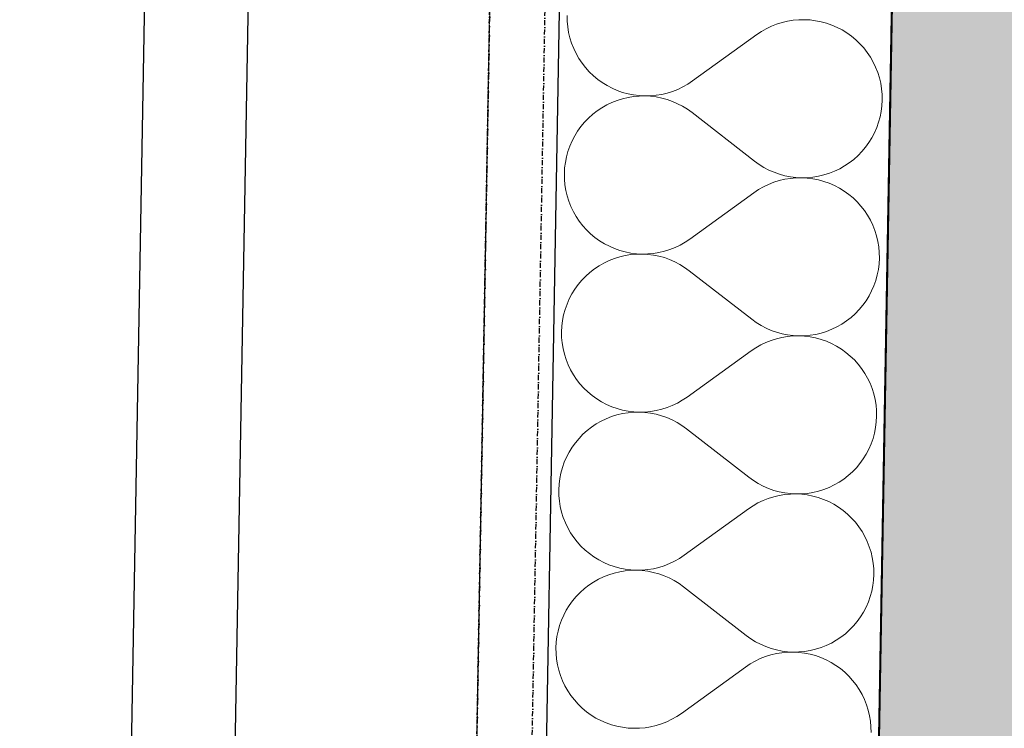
# Model space of a CAD drawing. Header units: millimetres. Extents: x -28761 to 4793, y -4271 to 20239.
# Tile 21 of 256: x -20835 to -20361, y 3791 to 4132. Entities that reach past the tile are written whole.
import ezdxf

# ---------------------------------------------------------------- set-up
doc = ezdxf.new("R2010")
doc.units = ezdxf.units.MM
doc.header["$MEASUREMENT"] = 0
doc.linetypes.add('Wipeout_Contour', pattern=[1000, 0, -1000])
doc.linetypes.add('Čerchovaná M', pattern=[4.5, 2.5, -0.85, 0.3, -0.85])
for name, color, linetype in [('5._POHLED ZÁPADNÍ_1_Konstrukce - nenosné', 7, 'Continuous'), ('5._POHLED ZÁPADNÍ_1_Konstrukce - nosné', 7, 'Continuous'), ('5._POHLED ZÁPADNÍ_1_Nové_Konstrukce - nosné', 7, 'Continuous'), ('5._POHLED ZÁPADNÍ_1_Nové_Situace', 7, 'Continuous'), ('5._POHLED ZÁPADNÍ_1_Nové_Výplně - Povrchové', 7, 'Continuous'), ('5._POHLED ZÁPADNÍ_1_Nové_Výplně – Řezové', 7, 'Continuous'), ('5._POHLED ZÁPADNÍ_1_Nové_ZJEDNODUŠENÝ DVŮR', 7, 'Continuous'), ('5._POHLED ZÁPADNÍ_1_Výplně – Řezové', 7, 'Continuous')]:
    doc.layers.add(name, color=color, linetype=linetype)

# ---------------------------------------------------------------- blocks, each defined once
blk = doc.blocks.new('*X27', base_point=(-30186.65, -6515.26))
at = {"layer": '5._POHLED ZÁPADNÍ_1_Nové_Výplně – Řezové', "color": 21, "linetype": 'Continuous', "lineweight": 20, "true_color": 0xffaaaa}
for p, q in [((-20571.12, 4134.25), (-20571.07, 4131.53)), ((-20571.07, 4131.53), (-20570.83, 4128.82)), ((-20472.77, 4129.06), (-20475.22, 4127.88)), ((-20470.24, 4130.06), (-20472.77, 4129.06)), ((-20467.64, 4130.87), (-20470.24, 4130.06)), ((-20464.99, 4131.5), (-20467.64, 4130.87)), ((-20462.31, 4131.94), (-20464.99, 4131.5)), ((-20459.6, 4132.18), (-20462.31, 4131.94)), ((-20456.88, 4132.23), (-20459.6, 4132.18)), ((-20454.16, 4132.09), (-20456.88, 4132.23)), ((-20451.46, 4131.75), (-20454.16, 4132.09)), ((-20448.79, 4131.23), (-20451.46, 4131.75)), ((-20446.17, 4130.51), (-20448.79, 4131.23)), ((-20443.6, 4129.61), (-20446.17, 4130.51)), ((-20441.11, 4128.52), (-20443.6, 4129.61)), ((-20570.83, 4128.82), (-20570.39, 4126.13)), ((-20570.39, 4126.13), (-20569.77, 4123.48)), ((-20510.72, 4102.7), (-20479.84, 4125.02)), ((-20477.58, 4126.53), (-20479.84, 4125.02)), ((-20475.22, 4127.88), (-20477.58, 4126.53)), ((-20438.7, 4127.26), (-20441.11, 4128.52)), ((-20436.38, 4125.83), (-20438.7, 4127.26)), ((-20434.17, 4124.24), (-20436.38, 4125.83)), ((-20432.08, 4122.5), (-20434.17, 4124.24)), ((-20569.77, 4123.48), (-20568.95, 4120.89)), ((-20568.95, 4120.89), (-20567.96, 4118.36)), ((-20430.13, 4120.61), (-20432.08, 4122.5)), ((-20428.31, 4118.59), (-20430.13, 4120.61)), ((-20567.96, 4118.36), (-20566.78, 4115.9)), ((-20566.78, 4115.9), (-20565.43, 4113.54)), ((-20426.64, 4116.44), (-20428.31, 4118.59)), ((-20425.12, 4114.18), (-20426.64, 4116.44)), ((-20565.43, 4113.54), (-20563.92, 4111.28)), ((-20563.92, 4111.28), (-20562.25, 4109.13)), ((-20423.78, 4111.82), (-20425.12, 4114.18)), ((-20422.6, 4109.36), (-20423.78, 4111.82)), ((-20562.25, 4109.13), (-20560.43, 4107.11)), ((-20560.43, 4107.11), (-20558.47, 4105.22)), ((-20558.47, 4105.22), (-20556.38, 4103.48)), ((-20421.6, 4106.83), (-20422.6, 4109.36)), ((-20420.79, 4104.24), (-20421.6, 4106.83)), ((-20556.38, 4103.48), (-20554.18, 4101.89)), ((-20554.18, 4101.89), (-20551.86, 4100.46)), ((-20515.34, 4099.84), (-20512.98, 4101.19)), ((-20512.98, 4101.19), (-20510.72, 4102.7)), ((-20420.16, 4101.59), (-20420.79, 4104.24)), ((-20419.73, 4098.9), (-20420.16, 4101.59)), ((-20551.86, 4100.46), (-20549.45, 4099.2)), ((-20549.45, 4099.2), (-20546.95, 4098.12)), ((-20546.95, 4098.12), (-20544.39, 4097.21)), ((-20544.39, 4097.21), (-20541.76, 4096.49)), ((-20541.76, 4096.49), (-20539.1, 4095.97)), ((-20539.1, 4095.97), (-20536.4, 4095.63)), ((-20530.96, 4095.54), (-20528.25, 4095.78)), ((-20528.25, 4095.78), (-20525.56, 4096.22)), ((-20525.56, 4096.22), (-20522.92, 4096.85)), ((-20522.92, 4096.85), (-20520.32, 4097.66)), ((-20520.32, 4097.66), (-20517.79, 4098.66)), ((-20517.79, 4098.66), (-20515.34, 4099.84)), ((-20419.48, 4096.19), (-20419.73, 4098.9)), ((-20419.44, 4093.47), (-20419.48, 4096.19)), ((-20552.02, 4091.16), (-20554.39, 4089.81)), ((-20549.57, 4092.33), (-20552.02, 4091.16)), ((-20547.04, 4093.33), (-20549.57, 4092.33)), ((-20544.44, 4094.14), (-20547.04, 4093.33)), ((-20541.79, 4094.76), (-20544.44, 4094.14)), ((-20539.11, 4095.2), (-20541.79, 4094.76)), ((-20536.4, 4095.44), (-20539.11, 4095.2)), ((-20536.4, 4095.63), (-20533.68, 4095.49)), ((-20533.68, 4095.49), (-20536.4, 4095.44)), ((-20533.68, 4095.49), (-20530.96, 4095.54)), ((-20530.96, 4095.34), (-20533.68, 4095.49)), ((-20528.26, 4095), (-20530.96, 4095.34)), ((-20525.6, 4094.47), (-20528.26, 4095)), ((-20522.97, 4093.75), (-20525.6, 4094.47)), ((-20520.41, 4092.84), (-20522.97, 4093.75)), ((-20517.91, 4091.75), (-20520.41, 4092.84)), ((-20515.5, 4090.49), (-20517.91, 4091.75)), ((-20419.58, 4090.76), (-20419.44, 4093.47)), ((-20558.8, 4086.63), (-20560.82, 4084.81)), ((-20556.65, 4088.3), (-20558.8, 4086.63)), ((-20554.39, 4089.81), (-20556.65, 4088.3)), ((-20513.19, 4089.06), (-20515.5, 4090.49)), ((-20510.98, 4087.47), (-20513.19, 4089.06)), ((-20510.98, 4087.47), (-20480.91, 4064.08)), ((-20420.45, 4085.39), (-20419.92, 4088.06)), ((-20419.92, 4088.06), (-20419.58, 4090.76)), ((-20562.71, 4082.86), (-20564.46, 4080.77)), ((-20560.82, 4084.81), (-20562.71, 4082.86)), ((-20422.07, 4080.2), (-20421.17, 4082.77)), ((-20421.17, 4082.77), (-20420.45, 4085.39)), ((-20566.05, 4078.56), (-20567.48, 4076.25)), ((-20564.46, 4080.77), (-20566.05, 4078.56)), ((-20424.42, 4075.3), (-20423.16, 4077.71)), ((-20423.16, 4077.71), (-20422.07, 4080.2)), ((-20568.74, 4073.84), (-20569.83, 4071.34)), ((-20567.48, 4076.25), (-20568.74, 4073.84)), ((-20427.44, 4070.77), (-20425.85, 4072.98)), ((-20425.85, 4072.98), (-20424.42, 4075.3)), ((-20570.73, 4068.78), (-20571.45, 4066.15)), ((-20569.83, 4071.34), (-20570.73, 4068.78)), ((-20431.07, 4066.73), (-20429.19, 4068.69)), ((-20429.19, 4068.69), (-20427.44, 4070.77)), ((-20571.98, 4063.48), (-20572.32, 4060.78)), ((-20571.45, 4066.15), (-20571.98, 4063.48)), ((-20480.91, 4064.08), (-20478.71, 4062.48)), ((-20437.51, 4061.73), (-20435.25, 4063.24)), ((-20435.25, 4063.24), (-20433.1, 4064.91)), ((-20433.1, 4064.91), (-20431.07, 4066.73)), ((-20572.32, 4060.78), (-20572.46, 4058.07)), ((-20572.46, 4058.07), (-20572.41, 4055.35)), ((-20478.71, 4062.48), (-20476.4, 4061.05)), ((-20476.4, 4061.05), (-20473.99, 4059.79)), ((-20473.99, 4059.79), (-20471.49, 4058.7)), ((-20471.49, 4058.7), (-20468.93, 4057.8)), ((-20447.46, 4057.4), (-20444.86, 4058.22)), ((-20444.86, 4058.22), (-20442.33, 4059.21)), ((-20442.33, 4059.21), (-20439.87, 4060.39)), ((-20439.87, 4060.39), (-20437.51, 4061.73)), ((-20572.41, 4055.35), (-20572.17, 4052.64)), ((-20471.58, 4053.88), (-20474.11, 4052.88)), ((-20468.98, 4054.69), (-20471.58, 4053.88)), ((-20466.33, 4055.32), (-20468.98, 4054.69)), ((-20468.93, 4057.8), (-20466.3, 4057.07)), ((-20463.65, 4055.76), (-20466.33, 4055.32)), ((-20466.3, 4057.07), (-20463.64, 4056.54)), ((-20460.94, 4056), (-20463.65, 4055.76)), ((-20463.64, 4056.54), (-20460.94, 4056.2)), ((-20460.94, 4056.2), (-20458.22, 4056.06)), ((-20458.22, 4056.06), (-20460.94, 4056)), ((-20458.22, 4056.06), (-20455.5, 4056.1)), ((-20455.5, 4055.91), (-20458.22, 4056.06)), ((-20455.5, 4056.1), (-20452.79, 4056.35)), ((-20452.8, 4055.58), (-20455.5, 4055.91)), ((-20450.13, 4055.05), (-20452.8, 4055.58)), ((-20452.79, 4056.35), (-20450.1, 4056.78)), ((-20447.51, 4054.33), (-20450.13, 4055.05)), ((-20450.1, 4056.78), (-20447.46, 4057.4)), ((-20444.94, 4053.43), (-20447.51, 4054.33)), ((-20442.45, 4052.34), (-20444.94, 4053.43)), ((-20572.17, 4052.64), (-20571.73, 4049.95)), ((-20571.73, 4049.95), (-20571.11, 4047.31)), ((-20512.06, 4026.52), (-20481.18, 4048.84)), ((-20478.92, 4050.35), (-20481.18, 4048.84)), ((-20476.56, 4051.7), (-20478.92, 4050.35)), ((-20474.11, 4052.88), (-20476.56, 4051.7)), ((-20440.04, 4051.08), (-20442.45, 4052.34)), ((-20437.72, 4049.66), (-20440.04, 4051.08)), ((-20435.51, 4048.07), (-20437.72, 4049.66)), ((-20571.11, 4047.31), (-20570.29, 4044.71)), ((-20570.29, 4044.71), (-20569.3, 4042.18)), ((-20433.43, 4046.32), (-20435.51, 4048.07)), ((-20431.47, 4044.43), (-20433.43, 4046.32)), ((-20429.65, 4042.41), (-20431.47, 4044.43)), ((-20569.3, 4042.18), (-20568.12, 4039.72)), ((-20568.12, 4039.72), (-20566.77, 4037.36)), ((-20427.98, 4040.26), (-20429.65, 4042.41)), ((-20426.47, 4038), (-20427.98, 4040.26)), ((-20566.77, 4037.36), (-20565.26, 4035.1)), ((-20565.26, 4035.1), (-20563.59, 4032.95)), ((-20425.12, 4035.64), (-20426.47, 4038)), ((-20423.94, 4033.19), (-20425.12, 4035.64)), ((-20563.59, 4032.95), (-20561.77, 4030.93)), ((-20561.77, 4030.93), (-20559.81, 4029.04)), ((-20422.95, 4030.65), (-20423.94, 4033.19)), ((-20422.13, 4028.06), (-20422.95, 4030.65)), ((-20559.81, 4029.04), (-20557.73, 4027.3)), ((-20557.73, 4027.3), (-20555.52, 4025.71)), ((-20555.52, 4025.71), (-20553.2, 4024.28)), ((-20516.68, 4023.66), (-20514.32, 4025.01)), ((-20514.32, 4025.01), (-20512.06, 4026.52)), ((-20421.51, 4025.41), (-20422.13, 4028.06)), ((-20421.07, 4022.73), (-20421.51, 4025.41)), ((-20553.2, 4024.28), (-20550.79, 4023.02)), ((-20550.79, 4023.02), (-20548.3, 4021.94)), ((-20548.3, 4021.94), (-20545.73, 4021.03)), ((-20545.73, 4021.03), (-20543.11, 4020.32)), ((-20543.11, 4020.32), (-20540.44, 4019.79)), ((-20529.59, 4019.6), (-20526.91, 4020.04)), ((-20526.91, 4020.04), (-20524.26, 4020.67)), ((-20524.26, 4020.67), (-20521.66, 4021.48)), ((-20521.66, 4021.48), (-20519.13, 4022.48)), ((-20519.13, 4022.48), (-20516.68, 4023.66)), ((-20420.83, 4020.02), (-20421.07, 4022.73)), ((-20420.78, 4017.3), (-20420.83, 4020.02)), ((-20550.91, 4016.15), (-20553.37, 4014.98)), ((-20548.38, 4017.15), (-20550.91, 4016.15)), ((-20545.78, 4017.96), (-20548.38, 4017.15)), ((-20543.14, 4018.58), (-20545.78, 4017.96)), ((-20540.45, 4019.02), (-20543.14, 4018.58)), ((-20537.74, 4019.26), (-20540.45, 4019.02)), ((-20540.44, 4019.79), (-20537.74, 4019.45)), ((-20537.74, 4019.45), (-20535.02, 4019.31)), ((-20535.02, 4019.31), (-20537.74, 4019.26)), ((-20535.02, 4019.31), (-20532.3, 4019.36)), ((-20532.3, 4019.16), (-20535.02, 4019.31)), ((-20532.3, 4019.36), (-20529.59, 4019.6)), ((-20529.6, 4018.82), (-20532.3, 4019.16)), ((-20526.94, 4018.29), (-20529.6, 4018.82)), ((-20524.31, 4017.57), (-20526.94, 4018.29)), ((-20521.75, 4016.66), (-20524.31, 4017.57)), ((-20519.25, 4015.57), (-20521.75, 4016.66)), ((-20516.84, 4014.31), (-20519.25, 4015.57)), ((-20420.92, 4014.58), (-20420.78, 4017.3)), ((-20560.14, 4010.45), (-20562.17, 4008.63)), ((-20557.99, 4012.12), (-20560.14, 4010.45)), ((-20555.73, 4013.63), (-20557.99, 4012.12)), ((-20553.37, 4014.98), (-20555.73, 4013.63)), ((-20514.53, 4012.88), (-20516.84, 4014.31)), ((-20512.33, 4011.29), (-20514.53, 4012.88)), ((-20512.33, 4011.29), (-20482.26, 3987.9)), ((-20421.79, 4009.21), (-20421.26, 4011.88)), ((-20421.26, 4011.88), (-20420.92, 4014.58)), ((-20564.05, 4006.68), (-20565.8, 4004.59)), ((-20562.17, 4008.63), (-20564.05, 4006.68)), ((-20423.41, 4004.02), (-20422.51, 4006.59)), ((-20422.51, 4006.59), (-20421.79, 4009.21)), ((-20567.39, 4002.38), (-20568.82, 4000.07)), ((-20565.8, 4004.59), (-20567.39, 4002.38)), ((-20425.76, 3999.12), (-20424.5, 4001.53)), ((-20424.5, 4001.53), (-20423.41, 4004.02)), ((-20570.08, 3997.66), (-20571.17, 3995.16)), ((-20568.82, 4000.07), (-20570.08, 3997.66)), ((-20428.78, 3994.6), (-20427.19, 3996.8)), ((-20427.19, 3996.8), (-20425.76, 3999.12)), ((-20572.07, 3992.6), (-20572.79, 3989.97)), ((-20571.17, 3995.16), (-20572.07, 3992.6)), ((-20432.42, 3990.55), (-20430.53, 3992.51)), ((-20430.53, 3992.51), (-20428.78, 3994.6)), ((-20573.32, 3987.31), (-20573.66, 3984.61)), ((-20572.79, 3989.97), (-20573.32, 3987.31)), ((-20482.26, 3987.9), (-20480.05, 3986.3)), ((-20438.85, 3985.55), (-20436.59, 3987.06)), ((-20436.59, 3987.06), (-20434.44, 3988.73)), ((-20434.44, 3988.73), (-20432.42, 3990.55)), ((-20573.66, 3984.61), (-20573.8, 3981.89)), ((-20480.05, 3986.3), (-20477.74, 3984.87)), ((-20477.74, 3984.87), (-20475.33, 3983.61)), ((-20475.33, 3983.61), (-20472.83, 3982.52)), ((-20472.83, 3982.52), (-20470.27, 3981.62)), ((-20448.8, 3981.23), (-20446.2, 3982.04)), ((-20446.2, 3982.04), (-20443.67, 3983.03)), ((-20443.67, 3983.03), (-20441.22, 3984.21)), ((-20441.22, 3984.21), (-20438.85, 3985.55)), ((-20573.8, 3981.89), (-20573.76, 3979.17)), ((-20573.76, 3979.17), (-20573.51, 3976.46)), ((-20472.92, 3977.7), (-20475.45, 3976.7)), ((-20470.32, 3978.52), (-20472.92, 3977.7)), ((-20467.68, 3979.14), (-20470.32, 3978.52)), ((-20470.27, 3981.62), (-20467.64, 3980.9)), ((-20464.99, 3979.58), (-20467.68, 3979.14)), ((-20467.64, 3980.9), (-20464.98, 3980.36)), ((-20462.28, 3979.83), (-20464.99, 3979.58)), ((-20464.98, 3980.36), (-20462.28, 3980.02)), ((-20462.28, 3980.02), (-20459.56, 3979.88)), ((-20459.56, 3979.88), (-20462.28, 3979.83)), ((-20459.56, 3979.88), (-20456.84, 3979.92)), ((-20456.84, 3979.73), (-20459.56, 3979.88)), ((-20456.84, 3979.92), (-20454.13, 3980.17)), ((-20454.14, 3979.4), (-20456.84, 3979.73)), ((-20451.48, 3978.87), (-20454.14, 3979.4)), ((-20454.13, 3980.17), (-20451.45, 3980.6)), ((-20448.85, 3978.15), (-20451.48, 3978.87)), ((-20451.45, 3980.6), (-20448.8, 3981.23)), ((-20446.29, 3977.25), (-20448.85, 3978.15)), ((-20443.79, 3976.16), (-20446.29, 3977.25)), ((-20573.51, 3976.46), (-20573.08, 3973.77)), ((-20573.08, 3973.77), (-20572.45, 3971.13)), ((-20513.4, 3950.34), (-20482.52, 3972.66)), ((-20480.26, 3974.18), (-20482.52, 3972.66)), ((-20477.9, 3975.52), (-20480.26, 3974.18)), ((-20475.45, 3976.7), (-20477.9, 3975.52)), ((-20441.38, 3974.9), (-20443.79, 3976.16)), ((-20439.06, 3973.48), (-20441.38, 3974.9)), ((-20436.86, 3971.89), (-20439.06, 3973.48)), ((-20572.45, 3971.13), (-20571.64, 3968.53)), ((-20571.64, 3968.53), (-20570.64, 3966)), ((-20434.77, 3970.14), (-20436.86, 3971.89)), ((-20432.81, 3968.26), (-20434.77, 3970.14)), ((-20430.99, 3966.23), (-20432.81, 3968.26)), ((-20570.64, 3966), (-20569.46, 3963.55)), ((-20569.46, 3963.55), (-20568.12, 3961.18)), ((-20429.32, 3964.08), (-20430.99, 3966.23)), ((-20427.81, 3961.82), (-20429.32, 3964.08)), ((-20568.12, 3961.18), (-20566.6, 3958.92)), ((-20566.6, 3958.92), (-20564.93, 3956.77)), ((-20426.46, 3959.46), (-20427.81, 3961.82)), ((-20425.28, 3957.01), (-20426.46, 3959.46)), ((-20564.93, 3956.77), (-20563.11, 3954.75)), ((-20563.11, 3954.75), (-20561.16, 3952.86)), ((-20424.29, 3954.48), (-20425.28, 3957.01)), ((-20423.47, 3951.88), (-20424.29, 3954.48)), ((-20561.16, 3952.86), (-20559.07, 3951.12)), ((-20559.07, 3951.12), (-20556.86, 3949.53)), ((-20556.86, 3949.53), (-20554.54, 3948.1)), ((-20518.02, 3947.48), (-20515.66, 3948.83)), ((-20515.66, 3948.83), (-20513.4, 3950.34)), ((-20422.85, 3949.23), (-20423.47, 3951.88)), ((-20422.41, 3946.55), (-20422.85, 3949.23)), ((-20554.54, 3948.1), (-20552.13, 3946.84)), ((-20552.13, 3946.84), (-20549.64, 3945.76)), ((-20549.64, 3945.76), (-20547.07, 3944.85)), ((-20547.07, 3944.85), (-20544.45, 3944.14)), ((-20544.45, 3944.14), (-20541.78, 3943.61)), ((-20528.25, 3943.86), (-20525.6, 3944.49)), ((-20525.6, 3944.49), (-20523, 3945.31)), ((-20523, 3945.31), (-20520.47, 3946.3)), ((-20520.47, 3946.3), (-20518.02, 3947.48)), ((-20422.17, 3943.84), (-20422.41, 3946.55)), ((-20552.25, 3939.97), (-20554.71, 3938.8)), ((-20549.72, 3940.97), (-20552.25, 3939.97)), ((-20547.13, 3941.78), (-20549.72, 3940.97)), ((-20544.48, 3942.41), (-20547.13, 3941.78)), ((-20541.79, 3942.84), (-20544.48, 3942.41)), ((-20539.08, 3943.08), (-20541.79, 3942.84)), ((-20541.78, 3943.61), (-20539.08, 3943.27)), ((-20539.08, 3943.27), (-20536.36, 3943.13)), ((-20536.36, 3943.13), (-20539.08, 3943.08)), ((-20536.36, 3943.13), (-20533.64, 3943.18)), ((-20533.65, 3942.98), (-20536.36, 3943.13)), ((-20530.95, 3942.64), (-20533.65, 3942.98)), ((-20533.64, 3943.18), (-20530.93, 3943.42)), ((-20528.28, 3942.11), (-20530.95, 3942.64)), ((-20530.93, 3943.42), (-20528.25, 3943.86)), ((-20525.65, 3941.39), (-20528.28, 3942.11)), ((-20523.09, 3940.48), (-20525.65, 3941.39)), ((-20520.6, 3939.39), (-20523.09, 3940.48)), ((-20518.19, 3938.13), (-20520.6, 3939.39)), ((-20422.26, 3938.4), (-20422.12, 3941.12)), ((-20422.12, 3941.12), (-20422.17, 3943.84)), ((-20559.33, 3935.94), (-20561.48, 3934.27)), ((-20557.07, 3937.45), (-20559.33, 3935.94)), ((-20554.71, 3938.8), (-20557.07, 3937.45)), ((-20515.87, 3936.7), (-20518.19, 3938.13)), ((-20513.67, 3935.11), (-20515.87, 3936.7)), ((-20513.67, 3935.11), (-20483.6, 3911.72)), ((-20423.13, 3933.03), (-20422.6, 3935.7)), ((-20422.6, 3935.7), (-20422.26, 3938.4)), ((-20565.4, 3930.5), (-20567.14, 3928.41)), ((-20563.51, 3932.46), (-20565.4, 3930.5)), ((-20561.48, 3934.27), (-20563.51, 3932.46)), ((-20424.76, 3927.84), (-20423.85, 3930.41)), ((-20423.85, 3930.41), (-20423.13, 3933.03)), ((-20568.73, 3926.2), (-20570.16, 3923.89)), ((-20567.14, 3928.41), (-20568.73, 3926.2)), ((-20427.1, 3922.94), (-20425.84, 3925.35)), ((-20425.84, 3925.35), (-20424.76, 3927.84)), ((-20571.42, 3921.48), (-20572.51, 3918.98)), ((-20570.16, 3923.89), (-20571.42, 3921.48)), ((-20430.12, 3918.42), (-20428.53, 3920.62)), ((-20428.53, 3920.62), (-20427.1, 3922.94)), ((-20573.41, 3916.42), (-20574.13, 3913.79)), ((-20572.51, 3918.98), (-20573.41, 3916.42)), ((-20433.76, 3914.37), (-20431.87, 3916.33)), ((-20431.87, 3916.33), (-20430.12, 3918.42)), ((-20574.66, 3911.13), (-20575, 3908.43)), ((-20574.13, 3913.79), (-20574.66, 3911.13)), ((-20483.6, 3911.72), (-20481.39, 3910.13)), ((-20440.19, 3909.37), (-20437.93, 3910.89)), ((-20437.93, 3910.89), (-20435.78, 3912.55)), ((-20435.78, 3912.55), (-20433.76, 3914.37)), ((-20575, 3908.43), (-20575.15, 3905.71)), ((-20481.39, 3910.13), (-20479.08, 3908.69)), ((-20479.08, 3908.69), (-20476.67, 3907.43)), ((-20476.67, 3907.43), (-20474.17, 3906.35)), ((-20474.17, 3906.35), (-20471.61, 3905.44)), ((-20447.54, 3905.86), (-20445.01, 3906.85)), ((-20445.01, 3906.85), (-20442.56, 3908.03)), ((-20442.56, 3908.03), (-20440.19, 3909.37)), ((-20575.15, 3905.71), (-20575.1, 3902.99)), ((-20575.1, 3902.99), (-20574.85, 3900.28)), ((-20474.26, 3901.52), (-20476.79, 3900.52)), ((-20471.66, 3902.34), (-20474.26, 3901.52)), ((-20469.02, 3902.96), (-20471.66, 3902.34)), ((-20471.61, 3905.44), (-20468.99, 3904.72)), ((-20466.33, 3903.4), (-20469.02, 3902.96)), ((-20468.99, 3904.72), (-20466.32, 3904.19)), ((-20463.62, 3903.65), (-20466.33, 3903.4)), ((-20466.32, 3904.19), (-20463.62, 3903.85)), ((-20463.62, 3903.85), (-20460.9, 3903.7)), ((-20460.9, 3903.7), (-20463.62, 3903.65)), ((-20460.9, 3903.7), (-20458.18, 3903.75)), ((-20458.19, 3903.56), (-20460.9, 3903.7)), ((-20455.49, 3903.22), (-20458.19, 3903.56)), ((-20458.18, 3903.75), (-20455.47, 3903.99)), ((-20452.82, 3902.69), (-20455.49, 3903.22)), ((-20455.47, 3903.99), (-20452.79, 3904.42)), ((-20450.19, 3901.97), (-20452.82, 3902.69)), ((-20452.79, 3904.42), (-20450.14, 3905.05)), ((-20447.63, 3901.07), (-20450.19, 3901.97)), ((-20450.14, 3905.05), (-20447.54, 3905.86)), ((-20574.85, 3900.28), (-20574.42, 3897.6)), ((-20574.42, 3897.6), (-20573.79, 3894.95)), ((-20481.61, 3898), (-20483.87, 3896.48)), ((-20479.24, 3899.35), (-20481.61, 3898)), ((-20476.79, 3900.52), (-20479.24, 3899.35)), ((-20445.13, 3899.99), (-20447.63, 3901.07)), ((-20442.72, 3898.73), (-20445.13, 3899.99)), ((-20440.4, 3897.3), (-20442.72, 3898.73)), ((-20438.2, 3895.71), (-20440.4, 3897.3)), ((-20573.79, 3894.95), (-20572.98, 3892.35)), ((-20572.98, 3892.35), (-20571.98, 3889.82)), ((-20514.74, 3874.17), (-20483.87, 3896.48)), ((-20436.11, 3893.96), (-20438.2, 3895.71)), ((-20434.15, 3892.08), (-20436.11, 3893.96)), ((-20432.33, 3890.05), (-20434.15, 3892.08)), ((-20571.98, 3889.82), (-20570.8, 3887.37)), ((-20570.8, 3887.37), (-20569.46, 3885)), ((-20430.66, 3887.91), (-20432.33, 3890.05)), ((-20429.15, 3885.64), (-20430.66, 3887.91)), ((-20569.46, 3885), (-20567.95, 3882.74)), ((-20567.95, 3882.74), (-20566.27, 3880.59)), ((-20427.8, 3883.28), (-20429.15, 3885.64)), ((-20426.63, 3880.83), (-20427.8, 3883.28)), ((-20566.27, 3880.59), (-20564.46, 3878.57)), ((-20564.46, 3878.57), (-20562.5, 3876.68)), ((-20425.63, 3878.3), (-20426.63, 3880.83)), ((-20424.81, 3875.7), (-20425.63, 3878.3)), ((-20562.5, 3876.68), (-20560.41, 3874.94)), ((-20560.41, 3874.94), (-20558.2, 3873.35)), ((-20558.2, 3873.35), (-20555.89, 3871.92)), ((-20517, 3872.65), (-20514.74, 3874.17)), ((-20424.19, 3873.05), (-20424.81, 3875.7)), ((-20423.75, 3870.37), (-20424.19, 3873.05)), ((-20555.89, 3871.92), (-20553.47, 3870.66)), ((-20553.47, 3870.66), (-20550.98, 3869.58)), ((-20550.98, 3869.58), (-20548.41, 3868.68)), ((-20548.41, 3868.68), (-20545.79, 3867.96)), ((-20529.59, 3867.68), (-20526.94, 3868.31)), ((-20526.94, 3868.31), (-20524.35, 3869.13)), ((-20524.35, 3869.13), (-20521.82, 3870.13)), ((-20521.82, 3870.13), (-20519.36, 3871.3)), ((-20519.36, 3871.3), (-20517, 3872.65)), ((-20423.51, 3867.66), (-20423.75, 3870.37)), ((-20553.59, 3863.79), (-20556.05, 3862.62)), ((-20551.06, 3864.79), (-20553.59, 3863.79)), ((-20548.47, 3865.6), (-20551.06, 3864.79)), ((-20545.82, 3866.23), (-20548.47, 3865.6)), ((-20543.13, 3866.66), (-20545.82, 3866.23)), ((-20545.79, 3867.96), (-20543.12, 3867.43)), ((-20540.42, 3866.9), (-20543.13, 3866.66)), ((-20543.12, 3867.43), (-20540.42, 3867.09)), ((-20540.42, 3867.09), (-20537.7, 3866.95)), ((-20537.7, 3866.95), (-20540.42, 3866.9)), ((-20537.7, 3866.95), (-20534.98, 3867)), ((-20534.99, 3866.8), (-20537.7, 3866.95)), ((-20532.29, 3866.46), (-20534.99, 3866.8)), ((-20534.98, 3867), (-20532.27, 3867.25)), ((-20529.62, 3865.93), (-20532.29, 3866.46)), ((-20532.27, 3867.25), (-20529.59, 3867.68)), ((-20527, 3865.21), (-20529.62, 3865.93)), ((-20524.43, 3864.3), (-20527, 3865.21)), ((-20521.94, 3863.22), (-20524.43, 3864.3)), ((-20423.6, 3862.22), (-20423.46, 3864.94)), ((-20423.46, 3864.94), (-20423.51, 3867.66)), ((-20560.68, 3859.76), (-20562.82, 3858.09)), ((-20558.41, 3861.27), (-20560.68, 3859.76)), ((-20556.05, 3862.62), (-20558.41, 3861.27)), ((-20519.53, 3861.95), (-20521.94, 3863.22)), ((-20517.21, 3860.52), (-20519.53, 3861.95)), ((-20515.01, 3858.93), (-20517.21, 3860.52)), ((-20515.01, 3858.93), (-20484.94, 3835.54)), ((-20424.47, 3856.85), (-20423.94, 3859.52)), ((-20423.94, 3859.52), (-20423.6, 3862.22)), ((-20566.74, 3854.32), (-20568.48, 3852.23)), ((-20564.85, 3856.28), (-20566.74, 3854.32)), ((-20562.82, 3858.09), (-20564.85, 3856.28)), ((-20426.1, 3851.66), (-20425.19, 3854.23)), ((-20425.19, 3854.23), (-20424.47, 3856.85)), ((-20570.07, 3850.03), (-20571.5, 3847.71)), ((-20568.48, 3852.23), (-20570.07, 3850.03)), ((-20427.18, 3849.17), (-20426.1, 3851.66)), ((-20572.76, 3845.3), (-20573.85, 3842.81)), ((-20571.5, 3847.71), (-20572.76, 3845.3)), ((-20429.87, 3844.44), (-20428.44, 3846.76)), ((-20428.44, 3846.76), (-20427.18, 3849.17)), ((-20574.75, 3840.24), (-20575.47, 3837.62)), ((-20573.85, 3842.81), (-20574.75, 3840.24)), ((-20435.1, 3838.19), (-20433.21, 3840.15)), ((-20433.21, 3840.15), (-20431.46, 3842.24)), ((-20431.46, 3842.24), (-20429.87, 3844.44)), ((-20575.47, 3837.62), (-20576, 3834.95)), ((-20484.94, 3835.54), (-20482.73, 3833.95)), ((-20439.27, 3834.71), (-20437.12, 3836.38)), ((-20437.12, 3836.38), (-20435.1, 3838.19)), ((-20576.34, 3832.25), (-20576.49, 3829.53)), ((-20576, 3834.95), (-20576.34, 3832.25)), ((-20482.73, 3833.95), (-20480.42, 3832.52)), ((-20480.42, 3832.52), (-20478.01, 3831.25)), ((-20478.01, 3831.25), (-20475.52, 3830.17)), ((-20448.88, 3829.68), (-20446.35, 3830.68)), ((-20446.35, 3830.68), (-20443.9, 3831.85)), ((-20443.9, 3831.85), (-20441.53, 3833.2)), ((-20441.53, 3833.2), (-20439.27, 3834.71)), ((-20576.49, 3829.53), (-20576.44, 3826.81)), ((-20576.44, 3826.81), (-20576.2, 3824.1)), ((-20473.01, 3826.16), (-20475.6, 3825.34)), ((-20475.52, 3830.17), (-20472.95, 3829.26)), ((-20470.36, 3826.79), (-20473.01, 3826.16)), ((-20472.95, 3829.26), (-20470.33, 3828.54)), ((-20467.67, 3827.22), (-20470.36, 3826.79)), ((-20470.33, 3828.54), (-20467.66, 3828.01)), ((-20464.96, 3827.47), (-20467.67, 3827.22)), ((-20467.66, 3828.01), (-20464.96, 3827.67)), ((-20464.96, 3827.67), (-20462.24, 3827.52)), ((-20462.24, 3827.52), (-20464.96, 3827.47)), ((-20462.24, 3827.52), (-20459.52, 3827.57)), ((-20459.53, 3827.38), (-20462.24, 3827.52)), ((-20456.83, 3827.04), (-20459.53, 3827.38)), ((-20459.52, 3827.57), (-20456.81, 3827.81)), ((-20454.16, 3826.51), (-20456.83, 3827.04)), ((-20456.81, 3827.81), (-20454.13, 3828.24)), ((-20451.53, 3825.79), (-20454.16, 3826.51)), ((-20454.13, 3828.24), (-20451.48, 3828.87)), ((-20448.97, 3824.89), (-20451.53, 3825.79)), ((-20451.48, 3828.87), (-20448.88, 3829.68)), ((-20576.2, 3824.1), (-20575.76, 3821.42)), ((-20575.76, 3821.42), (-20575.13, 3818.77)), ((-20482.95, 3821.82), (-20485.21, 3820.3)), ((-20480.58, 3823.17), (-20482.95, 3821.82)), ((-20478.13, 3824.34), (-20480.58, 3823.17)), ((-20475.6, 3825.34), (-20478.13, 3824.34)), ((-20446.47, 3823.81), (-20448.97, 3824.89)), ((-20444.06, 3822.55), (-20446.47, 3823.81)), ((-20441.75, 3821.12), (-20444.06, 3822.55)), ((-20439.54, 3819.53), (-20441.75, 3821.12)), ((-20575.13, 3818.77), (-20574.32, 3816.17)), ((-20574.32, 3816.17), (-20573.32, 3813.64)), ((-20516.08, 3797.99), (-20485.21, 3820.3)), ((-20437.45, 3817.79), (-20439.54, 3819.53)), ((-20435.49, 3815.9), (-20437.45, 3817.79)), ((-20573.32, 3813.64), (-20572.15, 3811.19)), ((-20433.67, 3813.88), (-20435.49, 3815.9)), ((-20432, 3811.73), (-20433.67, 3813.88)), ((-20430.49, 3809.47), (-20432, 3811.73)), ((-20572.15, 3811.19), (-20570.8, 3808.83)), ((-20570.8, 3808.83), (-20569.29, 3806.56)), ((-20429.14, 3807.1), (-20430.49, 3809.47)), ((-20427.97, 3804.65), (-20429.14, 3807.1)), ((-20569.29, 3806.56), (-20567.62, 3804.42)), ((-20567.62, 3804.42), (-20565.8, 3802.39)), ((-20565.8, 3802.39), (-20563.84, 3800.51)), ((-20426.97, 3802.12), (-20427.97, 3804.65)), ((-20426.16, 3799.52), (-20426.97, 3802.12)), ((-20563.84, 3800.51), (-20561.75, 3798.76)), ((-20561.75, 3798.76), (-20559.54, 3797.17)), ((-20559.54, 3797.17), (-20557.23, 3795.74)), ((-20518.34, 3796.47), (-20516.08, 3797.99)), ((-20425.53, 3796.87), (-20426.16, 3799.52)), ((-20557.23, 3795.74), (-20554.82, 3794.48)), ((-20554.82, 3794.48), (-20552.32, 3793.4)), ((-20552.32, 3793.4), (-20549.75, 3792.5)), ((-20549.75, 3792.5), (-20547.13, 3791.78)), ((-20528.28, 3792.13), (-20525.69, 3792.95)), ((-20525.69, 3792.95), (-20523.16, 3793.95)), ((-20523.16, 3793.95), (-20520.7, 3795.12)), ((-20520.7, 3795.12), (-20518.34, 3796.47)), ((-20425.09, 3794.19), (-20425.53, 3796.87)), ((-20424.85, 3791.48), (-20425.09, 3794.19)), ((-20547.13, 3791.78), (-20544.46, 3791.25)), ((-20544.46, 3791.25), (-20541.76, 3790.91)), ((-20541.76, 3790.91), (-20539.04, 3790.77)), ((-20539.04, 3790.77), (-20536.32, 3790.82)), ((-20536.32, 3790.82), (-20533.62, 3791.07)), ((-20533.62, 3791.07), (-20530.93, 3791.5)), ((-20530.93, 3791.5), (-20528.28, 3792.13)), ((-20424.8, 3788.76), (-20424.85, 3791.48))]:
    blk.add_line(p, q, dxfattribs=at)

msp = doc.modelspace()

# ---------------------------------------------------------------- hatches: boundary and pattern name
at = {"layer": '5._POHLED ZÁPADNÍ_1_Výplně – Řezové', "linetype": 'Continuous', "lineweight": 13}
msp.add_hatch(color=254, dxfattribs=at).paths.add_polyline_path([(-20427.35, 3427.35), (-20438.42, 2799.01), (-20063.48, 2792.41), (-20033.81, 4477.45), (-20408.75, 4484.06), (-20423.92, 3622.47), (-20423.92, 3427.35)])

# ---------------------------------------------------------------- linework, layer by layer
at = {"layer": '5._POHLED ZÁPADNÍ_1_Konstrukce - nosné', "color": 7, "linetype": 'Continuous', "lineweight": 50, "flags": 128}
msp.add_lwpolyline([(-20408.75, 4484.06), (-20423.92, 3622.47)], dxfattribs=at)

# ---------------------------------------------------------------- wipeouts: each hides what was drawn before it
at = {"color": 254, "linetype": 'Wipeout_Contour', "lineweight": 0, "ltscale": 87829.541372}
msp.add_wipeout([(-20665.38, 10358), (-20834.68, 724.51), (-20784.69, 723.63), (-20615.46, 10352.94)], dxfattribs=at).dxf.layer = '5._POHLED ZÁPADNÍ_1_Nové_Výplně - Povrchové'

# ---------------------------------------------------------------- next in the draw order: linework, layer by layer
at = {"layer": '5._POHLED ZÁPADNÍ_1_Nové_Situace', "color": 1, "linetype": 'Continuous', "lineweight": 25, "flags": 128}
for points in [[(-20664.49, 10408.17), (-20834.68, 724.51)], [(-20784.69, 723.63), (-20615.46, 10352.94)]]:
    msp.add_lwpolyline(points, dxfattribs=at)
at = {"layer": '5._POHLED ZÁPADNÍ_1_Nové_ZJEDNODUŠENÝ DVŮR', "color": 1, "linetype": 'Čerchovaná M', "lineweight": 25}
for p, q in [((-20668.28, 728.56), (-20502.08, 10185.88)), ((-20668.2, 728.56), (-20501.99, 10185.88))]:
    msp.add_line(p, q, dxfattribs=at)
at = {"layer": '5._POHLED ZÁPADNÍ_1_Nové_ZJEDNODUŠENÝ DVŮR', "color": 1, "linetype": 'Čerchovaná M', "lineweight": 25, "flags": 128}
for points in [[(-20502.16, 10185.88), (-20668.37, 728.56)], [(-20641.64, 728.09), (-20475.43, 10185.41)]]:
    msp.add_lwpolyline(points, dxfattribs=at)

# ---------------------------------------------------------------- next in the draw order: wipeouts: each hides what was drawn before it
at = {"color": 254, "linetype": 'Wipeout_Contour', "lineweight": 0, "ltscale": 228814.047309}
msp.add_wipeout([(-20599.68, 2728.56), (-20449.71, 2725.91), (-20439.71, 2725.74), (-20427.35, 3427.35), (-20533.92, 3427.35), (-20533.92, 3677.35), (-20423.92, 3677.35), (-20423.92, 3622.47), (-20407.51, 4554.17), (-20417.51, 4554.34), (-20567.49, 4556.98)], dxfattribs=at).dxf.layer = '5._POHLED ZÁPADNÍ_1_Nové_Výplně – Řezové'

# ---------------------------------------------------------------- next in the draw order: linework, layer by layer
at = {"layer": '5._POHLED ZÁPADNÍ_1_Nové_Konstrukce - nosné', "color": 1, "linetype": 'Continuous', "lineweight": 25, "flags": 128}
for points in [[(-20567.49, 4556.98), (-20599.68, 2728.56)], [(-20423.92, 3622.47), (-20407.51, 4554.17)]]:
    msp.add_lwpolyline(points, dxfattribs=at)

# ---------------------------------------------------------------- next in the draw order: block references
at = {"layer": '5._POHLED ZÁPADNÍ_1_Konstrukce - nenosné', "color": 9, "linetype": 'Continuous', "lineweight": 13}
msp.add_blockref('*X27', (-30186.65, -6515.26), dxfattribs=at)

doc.saveas('drawing.dxf')
